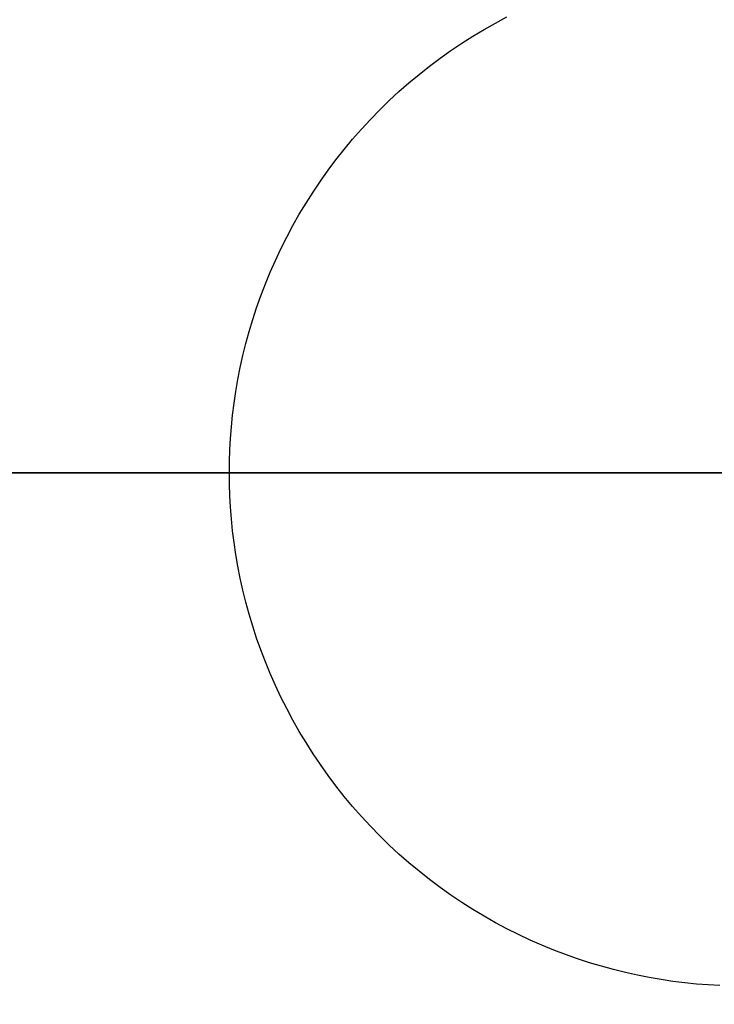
# Model space of a CAD drawing. Header units: millimetres. Extents: x -14 to 488, y -50 to 50.
# Tile 235 of 256: x 436 to 453, y -13 to 11. Entities that reach past the tile are written whole.
import ezdxf

# ---------------------------------------------------------------- set-up
doc = ezdxf.new("R2010")
doc.units = ezdxf.units.MM
doc.header["$MEASUREMENT"] = 0
doc.layers.add('Default', color=7, linetype='Continuous')

msp = doc.modelspace()

# ---------------------------------------------------------------- linework, layer by layer
at = {"layer": 'Default', "extrusion": (1.29204e-07, 2.43344e-08, 1)}
msp.add_lwpolyline([(480.443, 10.365), (480.23, 10.894), (480.005, 11.423), (479.768, 11.95), (479.518, 12.476), (479.256, 13), (478.982, 13.522), (478.695, 14.041), (478.395, 14.557), (478.083, 15.07), (477.759, 15.579), (477.422, 16.083), (477.072, 16.583), (476.71, 17.077), (476.336, 17.566), (475.949, 18.048), (475.551, 18.524), (475.141, 18.993), (474.719, 19.455), (474.285, 19.909), (473.84, 20.355), (473.384, 20.792), (472.917, 21.22), (472.439, 21.638), (471.951, 22.047), (471.453, 22.445), (470.946, 22.833), (470.429, 23.21), (469.903, 23.576), (469.368, 23.93), (468.825, 24.272), (468.274, 24.602), (467.716, 24.92), (467.151, 25.225), (466.579, 25.517), (466.001, 25.796), (465.418, 26.062), (464.829, 26.314), (464.235, 26.553), (463.637, 26.778), (463.036, 26.989), (462.431, 27.186), (461.823, 27.369), (461.212, 27.539), (460.6, 27.694), (459.986, 27.835), (459.372, 27.962), (458.756, 28.076), (458.141, 28.175), (457.526, 28.261), (456.912, 28.333), (456.299, 28.391), (455.688, 28.436), (455.08, 28.468), (454.473, 28.486), (453.87, 28.492), (453.27, 28.485), (452.673, 28.466), (452.081, 28.434), (451.493, 28.39), (450.909, 28.335), (450.331, 28.267), (449.758, 28.189), (449.191, 28.1), (448.629, 28), (448.07, 27.889), (447.509, 27.765), (446.946, 27.63), (446.383, 27.482), (445.82, 27.322), (445.256, 27.149), (444.693, 26.963), (444.13, 26.764), (443.568, 26.552), (443.008, 26.327), (442.45, 26.089), (441.895, 25.838), (441.342, 25.574), (440.792, 25.297), (440.247, 25.006), (439.705, 24.703), (439.168, 24.386), (438.636, 24.057), (438.11, 23.715), (437.59, 23.36), (437.076, 22.993), (436.569, 22.613), (436.069, 22.221), (435.577, 21.817), (435.094, 21.402), (434.619, 20.975), (434.153, 20.536), (433.696, 20.087), (433.249, 19.627), (432.812, 19.157), (432.386, 18.677), (431.97, 18.187), (431.566, 17.688), (431.173, 17.18), (430.792, 16.664), (430.423, 16.14), (430.066, 15.608), (429.721, 15.069), (429.389, 14.523), (429.071, 13.97), (428.765, 13.412), (428.472, 12.849), (428.193, 12.28), (427.927, 11.707), (427.674, 11.13), (427.436, 10.55), (427.21, 9.966), (426.999, 9.38), (426.801, 8.792), (426.616, 8.202), (426.446, 7.61), (426.288, 7.018), (426.144, 6.426), (426.014, 5.833), (425.897, 5.241), (425.792, 4.65), (425.701, 4.06), (425.623, 3.472), (425.557, 2.886), (425.504, 2.303), (425.463, 1.722), (425.433, 1.144), (425.416, 0.57), (425.41, 0)], dxfattribs=at)
at = {"layer": 'Default', "extrusion": (1.77552e-07, 3.34403e-08, 1)}
msp.add_lwpolyline([(478.583, 9.638), (478.287, 10.363), (478.021, 10.969), (477.738, 11.572), (477.438, 12.169), (477.122, 12.761), (476.791, 13.347), (476.443, 13.927), (476.079, 14.499), (475.7, 15.062), (475.306, 15.618), (474.896, 16.164), (474.472, 16.7), (474.034, 17.226), (473.582, 17.741), (473.116, 18.244), (472.638, 18.735), (472.147, 19.214), (471.643, 19.679), (471.128, 20.132), (470.603, 20.57), (470.066, 20.994), (469.52, 21.403), (468.965, 21.797), (468.401, 22.177), (467.829, 22.54), (467.25, 22.888), (466.664, 23.22), (466.072, 23.535), (465.474, 23.835), (464.872, 24.118), (464.265, 24.385), (463.655, 24.635), (463.043, 24.869), (462.428, 25.087), (461.811, 25.288), (461.193, 25.473), (460.575, 25.642), (459.957, 25.794), (459.34, 25.932), (458.724, 26.053), (458.11, 26.159), (457.498, 26.25), (456.889, 26.327), (456.283, 26.388), (455.681, 26.436), (455.084, 26.469), (454.491, 26.489), (453.903, 26.495), (453.315, 26.489), (452.721, 26.469), (452.124, 26.436), (451.522, 26.388), (450.916, 26.327), (450.307, 26.25), (449.696, 26.159), (449.081, 26.053), (448.466, 25.932), (447.848, 25.794), (447.23, 25.642), (446.612, 25.473), (445.994, 25.288), (445.378, 25.087), (444.763, 24.869), (444.15, 24.635), (443.54, 24.385), (442.933, 24.118), (442.331, 23.835), (441.733, 23.535), (441.141, 23.22), (440.555, 22.888), (439.976, 22.54), (439.404, 22.177), (438.84, 21.797), (438.285, 21.403), (437.739, 20.994), (437.203, 20.57), (436.677, 20.132), (436.162, 19.679), (435.659, 19.214), (435.168, 18.735), (434.689, 18.244), (434.223, 17.741), (433.771, 17.226), (433.333, 16.7), (432.909, 16.164), (432.499, 15.618), (432.105, 15.062), (431.726, 14.499), (431.362, 13.927), (431.015, 13.347), (430.683, 12.761), (430.367, 12.169), (430.068, 11.572), (429.785, 10.969), (429.518, 10.363), (429.267, 9.753), (429.034, 9.14), (428.816, 8.525), (428.615, 7.908), (428.43, 7.29), (428.261, 6.672), (428.108, 6.054), (427.971, 5.437), (427.849, 4.821), (427.743, 4.207), (427.652, 3.595), (427.576, 2.986), (427.514, 2.381), (427.467, 1.779), (427.434, 1.181), (427.414, 0.588), (427.407, 0)], dxfattribs=at)
at = {"layer": 'Default'}
for points in [[(441.403, 0), (441.406, 0.277), (441.415, 0.557), (441.431, 0.839), (441.453, 1.123), (441.482, 1.409), (441.518, 1.696), (441.561, 1.985), (441.611, 2.275), (441.669, 2.565), (441.733, 2.856), (441.806, 3.148), (441.885, 3.439), (441.972, 3.731), (442.067, 4.022), (442.17, 4.312), (442.28, 4.601), (442.398, 4.889), (442.524, 5.175), (442.658, 5.459), (442.799, 5.741), (442.948, 6.021), (443.105, 6.297), (443.269, 6.57), (443.44, 6.84), (443.619, 7.106), (443.805, 7.368), (443.998, 7.626), (444.198, 7.879), (444.405, 8.127), (444.618, 8.37), (444.838, 8.607), (445.064, 8.839), (445.296, 9.065), (445.533, 9.284), (445.776, 9.498), (446.024, 9.704), (446.277, 9.904), (446.535, 10.098), (446.797, 10.284), (447.063, 10.462), (447.332, 10.634), (447.606, 10.798), (447.882, 10.955), (448.161, 11.104)], [(441.403, 0), (441.406, 0.277), (441.415, 0.557), (441.431, 0.839), (441.453, 1.123), (441.482, 1.409), (441.518, 1.696), (441.561, 1.985), (441.611, 2.275), (441.669, 2.565), (441.733, 2.856), (441.806, 3.148), (441.885, 3.439), (441.972, 3.731), (442.067, 4.022), (442.17, 4.312), (442.28, 4.601), (442.398, 4.889), (442.524, 5.175), (442.658, 5.459), (442.799, 5.741), (442.948, 6.021), (443.105, 6.297), (443.269, 6.57), (443.44, 6.84), (443.619, 7.106), (443.805, 7.368), (443.998, 7.626), (444.198, 7.879), (444.405, 8.127), (444.618, 8.37), (444.838, 8.607), (445.064, 8.839), (445.296, 9.065), (445.533, 9.284), (445.776, 9.498), (446.024, 9.704), (446.277, 9.904), (446.535, 10.098), (446.797, 10.284), (447.063, 10.462), (447.332, 10.634), (447.606, 10.798), (447.882, 10.955), (448.161, 11.104)], [(453.903, 0), (428.903, 0)], [(453.345, -12.488), (453.063, -12.472), (452.779, -12.449), (452.494, -12.42), (452.206, -12.384), (451.918, -12.341), (451.628, -12.291), (451.338, -12.234), (451.046, -12.169), (450.755, -12.097), (450.463, -12.017), (450.172, -11.93), (449.881, -11.835), (449.591, -11.733), (449.301, -11.622), (449.014, -11.504), (448.728, -11.378), (448.443, -11.245), (448.161, -11.104), (447.882, -10.955), (447.606, -10.798), (447.332, -10.634), (447.063, -10.462), (446.797, -10.284), (446.535, -10.098), (446.277, -9.904), (446.024, -9.704), (445.776, -9.498), (445.533, -9.284), (445.296, -9.065), (445.064, -8.839), (444.838, -8.607), (444.618, -8.37), (444.405, -8.127), (444.198, -7.879), (443.998, -7.626), (443.805, -7.368), (443.619, -7.106), (443.44, -6.84), (443.269, -6.57), (443.105, -6.297), (442.948, -6.021), (442.799, -5.741), (442.658, -5.459), (442.524, -5.175), (442.398, -4.889), (442.28, -4.601), (442.17, -4.312), (442.067, -4.022), (441.972, -3.731), (441.885, -3.439), (441.806, -3.148), (441.733, -2.856), (441.669, -2.565), (441.611, -2.275), (441.561, -1.985), (441.518, -1.696), (441.482, -1.409), (441.453, -1.123), (441.431, -0.839), (441.415, -0.557), (441.406, -0.277), (441.403, 0)], [(453.345, -12.488), (453.063, -12.472), (452.779, -12.449), (452.494, -12.42), (452.206, -12.384), (451.918, -12.341), (451.628, -12.291), (451.338, -12.234), (451.046, -12.169), (450.755, -12.097), (450.463, -12.017), (450.172, -11.93), (449.881, -11.835), (449.591, -11.733), (449.301, -11.622), (449.014, -11.504), (448.728, -11.378), (448.443, -11.245), (448.161, -11.104), (447.882, -10.955), (447.606, -10.798), (447.332, -10.634), (447.063, -10.462), (446.797, -10.284), (446.535, -10.098), (446.277, -9.904), (446.024, -9.704), (445.776, -9.498), (445.533, -9.284), (445.296, -9.065), (445.064, -8.839), (444.838, -8.607), (444.618, -8.37), (444.405, -8.127), (444.198, -7.879), (443.998, -7.626), (443.805, -7.368), (443.619, -7.106), (443.44, -6.84), (443.269, -6.57), (443.105, -6.297), (442.948, -6.021), (442.799, -5.741), (442.658, -5.459), (442.524, -5.175), (442.398, -4.889), (442.28, -4.601), (442.17, -4.312), (442.067, -4.022), (441.972, -3.731), (441.885, -3.439), (441.806, -3.148), (441.733, -2.856), (441.669, -2.565), (441.611, -2.275), (441.561, -1.985), (441.518, -1.696), (441.482, -1.409), (441.453, -1.123), (441.431, -0.839), (441.415, -0.557), (441.406, -0.277), (441.403, 0)]]:
    msp.add_lwpolyline(points, dxfattribs=at)
at = {"layer": 'Default', "extrusion": (0, 1, 0)}
msp.add_lwpolyline([(-429.141, 2), (-453.903, 2)], dxfattribs=at)
at = {"layer": 'Default', "extrusion": (1.29204e-07, -2.43344e-08, 1)}
msp.add_lwpolyline([(425.41, 0), (425.416, -0.57), (425.433, -1.144), (425.463, -1.722), (425.504, -2.303), (425.557, -2.886), (425.623, -3.472), (425.701, -4.06), (425.792, -4.65), (425.897, -5.241), (426.014, -5.833), (426.144, -6.426), (426.288, -7.018), (426.446, -7.61), (426.616, -8.202), (426.801, -8.792), (426.999, -9.38), (427.21, -9.966), (427.436, -10.55), (427.674, -11.13), (427.927, -11.707), (428.193, -12.28), (428.472, -12.849), (428.765, -13.412), (429.071, -13.97), (429.389, -14.523), (429.721, -15.069), (430.066, -15.608), (430.423, -16.14), (430.792, -16.664), (431.173, -17.18), (431.566, -17.688), (431.97, -18.187), (432.386, -18.677), (432.812, -19.157), (433.249, -19.627), (433.696, -20.087), (434.153, -20.536), (434.619, -20.975), (435.094, -21.402), (435.577, -21.817), (436.069, -22.221), (436.569, -22.613), (437.076, -22.993), (437.59, -23.36), (438.11, -23.715), (438.636, -24.057), (439.168, -24.386), (439.705, -24.703), (440.247, -25.006), (440.792, -25.297), (441.342, -25.574), (441.895, -25.838), (442.45, -26.089), (443.008, -26.327), (443.568, -26.552), (444.13, -26.764), (444.693, -26.963), (445.256, -27.149), (445.82, -27.322), (446.383, -27.482), (446.946, -27.63), (447.509, -27.765), (448.07, -27.889), (448.629, -28), (449.191, -28.1), (449.758, -28.189), (450.331, -28.267), (450.909, -28.335), (451.493, -28.39), (452.081, -28.434), (452.673, -28.466), (453.27, -28.485), (453.87, -28.492), (454.473, -28.486), (455.08, -28.468), (455.688, -28.436), (456.299, -28.391), (456.912, -28.333), (457.526, -28.261), (458.141, -28.175), (458.756, -28.076), (459.372, -27.962), (459.986, -27.835), (460.6, -27.694), (461.212, -27.539), (461.823, -27.369), (462.431, -27.186), (463.036, -26.989), (463.637, -26.778), (464.235, -26.553), (464.829, -26.314), (465.418, -26.062), (466.001, -25.796), (466.579, -25.517), (467.151, -25.225), (467.716, -24.92), (468.274, -24.602), (468.825, -24.272), (469.368, -23.93), (469.903, -23.576), (470.429, -23.21), (470.946, -22.833), (471.453, -22.445), (471.951, -22.047), (472.439, -21.638), (472.917, -21.22), (473.384, -20.792), (473.84, -20.355), (474.285, -19.909), (474.719, -19.455), (475.141, -18.993), (475.551, -18.524), (475.949, -18.048), (476.336, -17.566), (476.71, -17.077), (477.072, -16.583), (477.422, -16.083), (477.759, -15.579), (478.083, -15.07), (478.395, -14.557), (478.695, -14.041), (478.982, -13.522), (479.256, -13), (479.518, -12.476), (479.768, -11.95), (480.005, -11.423), (480.23, -10.894), (480.443, -10.365)], dxfattribs=at)

doc.saveas('drawing.dxf')
